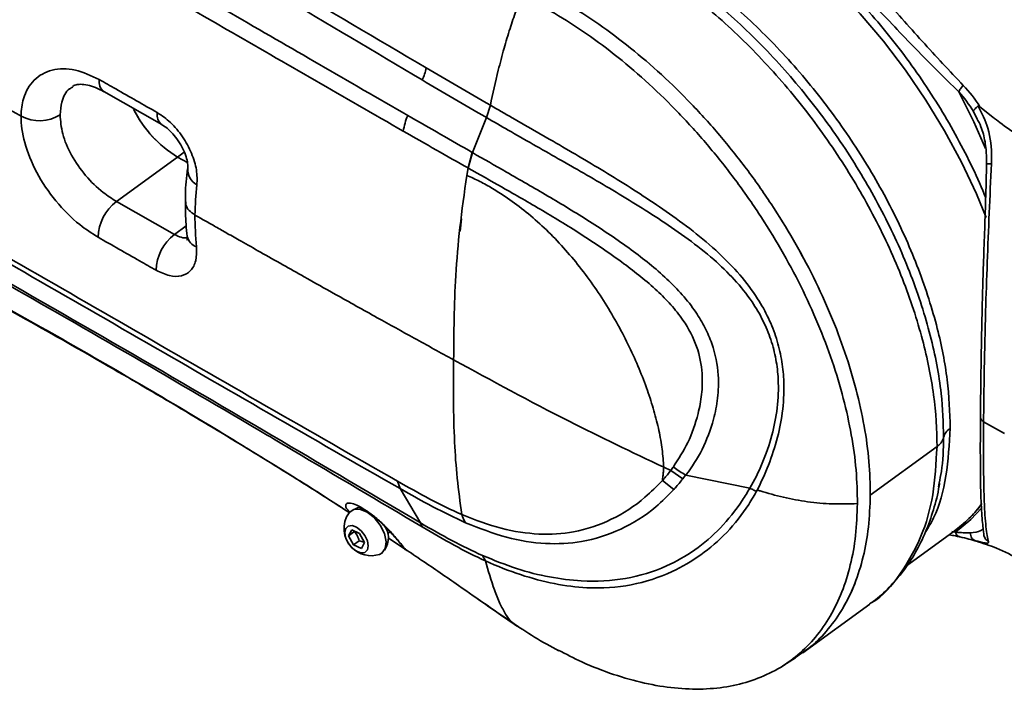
# Model space of a CAD drawing. Header units: millimetres. Extents: x -7686 to -856, y -458 to 6140.
# Tile 73 of 102: x -3483.41 to -3475.19, y 2006.69 to 2012.27. Entities that reach past the tile are written whole.
import ezdxf

# ---------------------------------------------------------------- set-up
doc = ezdxf.new("R2010")
doc.units = ezdxf.units.MM
doc.header["$LTSCALE"] = 5

msp = doc.modelspace()

# ---------------------------------------------------------------- linework, layer by layer
at = {"linetype": 'Continuous', "lineweight": 35}
for p, q in [((-3482.706, 2011.6729), (-3482.2223, 2011.3974)), ((-3475.4478, 2011.4206), (-3475.5737, 2011.6717)), ((-3479.5145, 2011.4567), (-3479.4816, 2011.56)), ((-3479.5137, 2011.4562), (-3479.4806, 2011.5594)), ((-3475.4199, 2011.4428), (-3475.4508, 2011.5084)), ((-3475.3982, 2011.5469), (-3475.2884, 2011.4586)), ((-3479.6311, 2011.1642), (-3479.5137, 2011.4562)), ((-3479.5145, 2011.4567), (-3479.5137, 2011.4562)), ((-3475.3493, 2011.1977), (-3475.4478, 2011.4206)), ((-3482.0905, 2011.1275), (-3482.0352, 2011.1677)), ((-3479.6678, 2011.0358), (-3479.632, 2011.1647)), ((-3479.6667, 2011.0352), (-3479.6311, 2011.1642)), ((-3479.6311, 2011.1642), (-3479.632, 2011.1647)), ((-3482.0905, 2011.1275), (-3482.6005, 2010.7561)), ((-3482.0905, 2011.1275), (-3482.0089, 2011.081)), ((-3482.0089, 2011.081), (-3482.0905, 2011.1275)), ((-3479.6774, 2010.9743), (-3479.6678, 2011.0358)), ((-3482.1169, 2010.4808), (-3482.6005, 2010.7561)), ((-3479.7216, 2010.6118), (-3479.7343, 2010.5082)), ((-3482.0189, 2010.5522), (-3482.1169, 2010.4808)), ((-3475.1934, 2008.8205), (-3475.3665, 2008.9192)), ((-3476.3114, 2008.3062), (-3475.7551, 2008.7112)), ((-3478.0353, 2008.5392), (-3477.9763, 2008.5129)), ((-3477.9763, 2008.5129), (-3477.8759, 2008.4428)), ((-3477.8521, 2008.4737), (-3477.852, 2008.4738)), ((-3477.3168, 2008.3649), (-3477.8512, 2008.4735)), ((-3480.2557, 2008.4228), (-3480.2351, 2008.3615)), ((-3480.0653, 2008.0764), (-3480.2351, 2008.3615)), ((-3478.0466, 2008.4275), (-3477.9509, 2008.3536)), ((-3477.3164, 2008.3648), (-3477.3168, 2008.3649)), ((-3475.7432, 2008.3762), (-3475.7374, 2008.4062)), ((-3475.7631, 2008.2751), (-3475.7538, 2008.2818)), ((-3475.4726, 2008.1037), (-3475.3845, 2008.1989)), ((-3480.0653, 2008.0764), (-3480.0494, 2008.041)), ((-3475.6012, 2007.9976), (-3475.4726, 2008.1037)), ((-3480.6641, 2007.9676), (-3480.6382, 2008.0158)), ((-3480.6159, 2008.0027), (-3480.6641, 2007.9676)), ((-3480.6239, 2007.8907), (-3480.6641, 2007.9676)), ((-3480.6382, 2008.0158), (-3480.5721, 2007.9871)), ((-3480.5721, 2007.9871), (-3480.5319, 2007.9102)), ((-3480.3386, 2007.9853), (-3480.3174, 2008.0007)), ((-3480.2811, 2007.9155), (-3480.3337, 2007.9501)), ((-3476.0088, 2007.7162), (-3475.6237, 2007.9966)), ((-3475.6313, 2008.002), (-3475.6012, 2007.9976)), ((-3475.6237, 2007.9966), (-3475.5973, 2008.0164)), ((-3475.3646, 2007.9748), (-3475.3646, 2007.9748)), ((-3480.5757, 2007.9258), (-3480.6239, 2007.8907)), ((-3480.5578, 2007.862), (-3480.6239, 2007.8907)), ((-3480.5319, 2007.9102), (-3480.5578, 2007.862)), ((-3480.2811, 2007.9155), (-3480.1844, 2007.8511)), ((-3479.5473, 2007.803), (-3479.5222, 2007.7581)), ((-3476.8731, 2006.9919), (-3476.3169, 2007.3969)), ((-3476.9085, 2006.9726), (-3476.925, 2006.9611)), ((-3477.0405, 2006.883), (-3476.9343, 2006.9503))]:
    msp.add_line(p, q, dxfattribs=at)
at = {"linetype": 'Continuous', "lineweight": 35, "flags": 128}
for points in [[(-3475.3461, 2010.6236), (-3475.4268, 2010.82), (-3475.551, 2011.0845), (-3475.6917, 2011.3462), (-3475.8478, 2011.6029), (-3476.018, 2011.8526), (-3476.201, 2012.0933), (-3476.3954, 2012.3231), (-3476.5995, 2012.5401), (-3476.8117, 2012.7425), (-3477.0303, 2012.9289), (-3477.2536, 2013.0976), (-3477.4798, 2013.2472), (-3477.7071, 2013.3768), (-3477.9336, 2013.485), (-3478.1575, 2013.5712), (-3478.377, 2013.6346), (-3478.5905, 2013.6748), (-3478.7961, 2013.6913), (-3478.9922, 2013.684), (-3479.1772, 2013.6531), (-3479.3498, 2013.5987), (-3479.5084, 2013.5214), (-3479.6019, 2013.4601)], [(-3479.4806, 2011.5594), (-3479.4808, 2011.5594), (-3479.4816, 2011.56), (-3479.4816, 2011.56)], [(-3479.6678, 2011.0358), (-3479.6678, 2011.0358), (-3479.6669, 2011.0353), (-3479.6667, 2011.0352)], [(-3482.0105, 2010.4656), (-3482.0107, 2010.4671), (-3482.0109, 2010.4692)], [(-3480.6602, 2008.1595), (-3480.6593, 2008.1607), (-3480.6215, 2008.1877), (-3480.5692, 2008.1892), (-3480.5095, 2008.1652), (-3480.4504, 2008.1188)], [(-3480.4504, 2008.1188), (-3480.4, 2008.0564), (-3480.3651, 2007.9863), (-3480.3503, 2007.9181), (-3480.3576, 2007.8609), (-3480.3862, 2007.8224), (-3480.4072, 2007.812)], [(-3480.5599, 2008.0099), (-3480.5282, 2007.9701), (-3480.5072, 2007.9256), (-3480.5, 2007.8831), (-3480.5077, 2007.8491), (-3480.5292, 2007.8288), (-3480.5611, 2007.8252), (-3480.5987, 2007.839), (-3480.6361, 2007.8679), (-3480.6678, 2007.9077), (-3480.6888, 2007.9522), (-3480.696, 2007.9947), (-3480.6883, 2008.0287), (-3480.6669, 2008.049), (-3480.6349, 2008.0526), (-3480.5974, 2008.0388), (-3480.5599, 2008.0099)]]:
    msp.add_lwpolyline(points, dxfattribs=at)
at = {"linetype": 'Continuous', "lineweight": 35}
for centre, radius, start, end in [((-3480.6193, 2012.0169), 0.6209, 336.57392, 346.35389), ((-3482.643, 2011.7538), 0.1027, 168.82928, 232.1443), ((-3483.2439, 2011.7511), 0.3212, 241.70353, 302.57135), ((-3481.5754, 2011.9719), 0.9892, 206.68457, 238.61819), ((-3481.5816, 2011.9659), 0.9808, 207.28351, 238.74565), ((-3482.1597, 2011.4782), 0.1023, 168.91768, 232.377), ((-3479.6128, 2011.2452), 0.6032, 157.73241, 170.684), ((-3481.855, 2011.0263), 0.1512, 176.5986, 240.55814), ((-3482.3613, 2010.4448), 0.3926, 127.53599, 178.06865), ((-3481.8768, 2010.1692), 0.3934, 127.6225, 177.99652), ((-3481.8932, 2010.4913), 0.1201, 192.32374, 250.5582), ((-3480.5671, 2008.1226), 0.0809, 88.47276, 124.83106), ((-3476.3084, 2008.9324), 1.1596, 307.81991, 323.18285), ((-3480.4758, 2008.0279), 0.2266, 144.492, 225.17337), ((-3480.5081, 2007.95), 0.1763, 324.44984, 39.34424), ((-3480.4758, 2008.0279), 0.2266, 225.17337, 287.62656)]:
    msp.add_arc(centre, radius, start, end, dxfattribs=at)
for points, knots in [([(-3480.0159, 2011.8704), (-3480.4267, 2012.1126), (-3481.6291, 2012.8213), (-3483.1074, 2013.6815), (-3484.4382, 2014.4344), (-3485.9791, 2015.2979), (-3488.0281, 2016.413), (-3489.8024, 2017.4001), (-3490.5572, 2017.82)], [0, 0, 0, 0, 0.119496, 0.349705, 0.42643, 0.49854, 0.786691, 1, 1, 1, 1]), ([(-3490.5869, 2017.7101), (-3490.5869, 2017.7101), (-3489.8375, 2017.2879), (-3488.0562, 2016.3104), (-3486.0113, 2015.1989), (-3484.1929, 2014.1834), (-3482.8524, 2013.4207), (-3481.3775, 2012.559), (-3480.4461, 2012.0056), (-3480.0496, 2011.77)], [0, 0, 0, 0, 0, 0.213425, 0.501583, 0.573682, 0.729196, 0.884711, 1, 1, 1, 1]), ([(-3480.1711, 2011.4738), (-3480.6608, 2011.7572), (-3482.1492, 2012.6184), (-3483.8902, 2013.6228), (-3486.1651, 2014.9061), (-3488.1565, 2016.0034), (-3489.8769, 2016.9717), (-3490.5848, 2017.3701)], [0, 0, 0, 0, 0.142561, 0.433226, 0.505879, 0.796691, 1, 1, 1, 1]), ([(-3490.6182, 2017.2426), (-3489.9112, 2016.8441), (-3488.1932, 2015.8757), (-3486.2045, 2014.7777), (-3483.9316, 2013.4937), (-3482.1915, 2012.4861), (-3480.6993, 2011.6259), (-3480.2081, 2011.3428)], [0, 0, 0, 0, 0.203332, 0.494102, 0.566739, 0.85739, 1, 1, 1, 1]), ([(-3490.7099, 2015.6534), (-3490.5169, 2015.5404), (-3490.1302, 2015.3138), (-3489.5454, 2014.9764), (-3488.9564, 2014.6385), (-3488.3578, 2014.2963), (-3487.7678, 2013.9596), (-3487.1946, 2013.633), (-3486.6065, 2013.2982), (-3485.9844, 2012.9439), (-3485.3224, 2012.5667), (-3484.659, 2012.1885), (-3484.0171, 2011.8225), (-3483.5962, 2011.5823), (-3483.3962, 2011.4682)], [0, 0, 0, 0, 0.079997, 0.160296, 0.240758, 0.321858, 0.405718, 0.482479, 0.55656, 0.646387, 0.737133, 0.827564, 0.918075, 1, 1, 1, 1]), ([(-3480.2557, 2008.4228), (-3480.6211, 2008.6316), (-3481.7155, 2009.257), (-3483.5265, 2010.3055), (-3485.7182, 2011.5485), (-3487.6441, 2012.628), (-3489.2977, 2013.5481), (-3490.2056, 2014.067), (-3490.6596, 2014.3264)], [0, 0, 0, 0, 0.105601, 0.316324, 0.526924, 0.737525, 0.868764, 1, 1, 1, 1]), ([(-3490.642, 2014.2634), (-3490.1875, 2014.0045), (-3489.2786, 2013.4868), (-3487.623, 2012.5676), (-3485.6946, 2011.4896), (-3483.5019, 2010.2459), (-3481.6901, 2009.1972), (-3480.6009, 2008.5692), (-3480.2351, 2008.3615), (-3480.2351, 2008.3615)], [0, 0, 0, 0, 0.131237, 0.262477, 0.473095, 0.683711, 0.894416, 1, 1, 1, 1, 1]), ([(-3480.0653, 2008.0764), (-3480.0653, 2008.0764), (-3480.4247, 2008.287), (-3481.6607, 2009.0178), (-3483.7944, 2010.2577), (-3486.5017, 2011.7655), (-3488.7915, 2013.0123), (-3490.1546, 2013.7708), (-3490.6137, 2014.0311), (-3490.6137, 2014.0311)], [0, 0, 0, 0, 0, 0.104164, 0.35942, 0.614618, 0.869398, 1, 1, 1, 1, 1]), ([(-3490.5996, 2013.9874), (-3490.1387, 2013.7302), (-3488.7785, 2012.9712), (-3486.4858, 2011.733), (-3483.9281, 2010.3114), (-3482.1521, 2009.2846), (-3480.9122, 2008.553), (-3480.4083, 2008.254), (-3480.0494, 2008.041)], [0, 0, 0, 0, 0.130558, 0.385312, 0.640529, 0.853727, 0.89583, 1, 1, 1, 1]), ([(-3475.349, 2010.7881), (-3475.3569, 2010.8082), (-3475.3975, 2010.9123), (-3475.4869, 2011.1), (-3475.6169, 2011.3489), (-3475.7623, 2011.5933), (-3475.9205, 2011.8315), (-3476.0906, 2012.062), (-3476.2716, 2012.2829), (-3476.4621, 2012.4929), (-3476.6607, 2012.6905), (-3476.8662, 2012.8741), (-3477.0772, 2013.0425), (-3477.2922, 2013.1945), (-3477.5098, 2013.3289), (-3477.7287, 2013.4447), (-3477.9472, 2013.5409), (-3478.164, 2013.6167), (-3478.3775, 2013.6712), (-3478.5861, 2013.7039), (-3478.7881, 2013.7144), (-3478.9816, 2013.7023), (-3479.1652, 2013.668), (-3479.3364, 2013.6113), (-3479.4865, 2013.5403), (-3479.5723, 2013.4788), (-3479.6108, 2013.4513)], [0, 0, 0, 0, 0.0104006, 0.0539077, 0.097387, 0.1408458, 0.1842921, 0.2277341, 0.2711799, 0.3146358, 0.3581104, 0.4016125, 0.4451503, 0.4887317, 0.5323626, 0.5760463, 0.6197801, 0.6635524, 0.7073289, 0.7510494, 0.7946325, 0.8379752, 0.8809736, 0.9235577, 0.9657306, 1, 1, 1, 1]), ([(-3478.9597, 2013.2422), (-3478.867, 2013.2137), (-3478.6815, 2013.1568), (-3478.4811, 2013.0619), (-3478.2301, 2012.9408), (-3477.9357, 2012.7706), (-3477.5129, 2012.4545), (-3477.1096, 2012.0762), (-3476.7361, 2011.6488), (-3476.4044, 2011.1828), (-3476.1224, 2010.6927), (-3475.8996, 2010.1913), (-3475.7475, 2009.7121), (-3475.6587, 2009.2644), (-3475.6494, 2008.9991), (-3475.6447, 2008.8664)], [0, 0, 0, 0, 0.062964, 0.125905, 0.130841, 0.219697, 0.308553, 0.397409, 0.486265, 0.575121, 0.663977, 0.752833, 0.841689, 0.920844, 1, 1, 1, 1]), ([(-3477.1122, 2013.2374), (-3477.1122, 2013.2374), (-3477.0354, 2013.1861), (-3476.8825, 2013.0763), (-3476.5792, 2012.8293), (-3476.2392, 2012.5035), (-3475.8807, 2012.0909), (-3475.6506, 2011.8468), (-3475.5356, 2011.7247)], [0, 0, 0, 0, 0.000002, 0.135029, 0.270093, 0.547217, 0.773651, 1, 1, 1, 1]), ([(-3475.7551, 2008.7112), (-3475.7551, 2008.7112), (-3475.7541, 2008.8498), (-3475.7739, 2009.1398), (-3475.8683, 2009.6111), (-3476.0329, 2010.1099), (-3476.2659, 2010.6222), (-3476.5591, 2011.1219), (-3476.9023, 2011.5958), (-3477.2878, 2012.0294), (-3477.7031, 2012.4117), (-3478.1376, 2012.7303), (-3478.528, 2012.9478), (-3478.8684, 2013.0934), (-3479.0822, 2013.1623), (-3479.1891, 2013.1967)], [0, 0, 0, 0, 0.0000007, 0.0832481, 0.1664957, 0.2557707, 0.3450453, 0.434239, 0.5234328, 0.6127984, 0.7021644, 0.7915345, 0.8809072, 0.9404891, 1, 1, 1, 1]), ([(-3475.6999, 2008.7888), (-3475.7036, 2008.9093), (-3475.7119, 2009.18), (-3475.8013, 2009.6363), (-3475.9611, 2010.1392), (-3476.1889, 2010.646), (-3476.4742, 2011.1418), (-3476.8115, 2011.6118), (-3477.1894, 2012.0441), (-3477.5981, 2012.4242), (-3478.001, 2012.7253), (-3478.3804, 2012.9479), (-3478.6854, 2013.094), (-3478.8797, 2013.1555), (-3478.9536, 2013.1789)], [0, 0, 0, 0, 0.073246, 0.164562, 0.255878, 0.347184, 0.438491, 0.529821, 0.621152, 0.712459, 0.803766, 0.878635, 0.953879, 1, 1, 1, 1]), ([(-3475.5737, 2011.6717), (-3475.6937, 2011.7897), (-3475.934, 2012.0259), (-3476.3016, 2012.4223), (-3476.6398, 2012.7398), (-3476.9379, 2012.984), (-3477.0918, 2013.0914), (-3477.1688, 2013.1451)], [0, 0, 0, 0, 0.2289358, 0.4584693, 0.7261303, 0.8630859, 1, 1, 1, 1]), ([(-3476.3114, 2008.3062), (-3476.3134, 2008.3991), (-3476.3173, 2008.5849), (-3476.3586, 2008.8807), (-3476.4252, 2009.1851), (-3476.519, 2009.4962), (-3476.6383, 2009.8104), (-3476.7819, 2010.1243), (-3476.9484, 2010.4346), (-3477.1358, 2010.738), (-3477.3423, 2011.0311), (-3477.5655, 2011.3108), (-3477.8032, 2011.5742), (-3478.0527, 2011.8184), (-3478.3114, 2012.0409), (-3478.5765, 2012.2386), (-3478.8452, 2012.4122), (-3479.0244, 2012.5038), (-3479.1141, 2012.5496)], [0, 0, 0, 0, 0.0625, 0.125, 0.1875, 0.25, 0.3125, 0.375, 0.4375, 0.5, 0.5625, 0.625, 0.6875, 0.75, 0.8125, 0.875, 0.9375, 1, 1, 1, 1]), ([(-3479.4816, 2011.56), (-3479.4604, 2011.6566), (-3479.4262, 2011.8127), (-3479.3699, 2012.0273), (-3479.3207, 2012.1926), (-3479.2716, 2012.3388), (-3479.2327, 2012.4285), (-3479.215, 2012.4694)], [0, 0, 0, 0, 0.328341, 0.530566, 0.711647, 0.868666, 1, 1, 1, 1]), ([(-3482.7438, 2011.7737), (-3482.8113, 2011.8051), (-3482.9509, 2011.8702), (-3483.145, 2011.865), (-3483.2979, 2011.781), (-3483.3797, 2011.6381), (-3483.3957, 2011.5207), (-3483.3962, 2011.4682), (-3483.3962, 2011.4682)], [0, 0, 0, 0, 0.200288, 0.414306, 0.630096, 0.845767, 0.999997, 1, 1, 1, 1]), ([(-3479.4816, 2011.56), (-3479.4816, 2011.56), (-3479.5714, 2011.6117), (-3479.7499, 2011.715), (-3479.9272, 2011.8186), (-3480.0159, 2011.8704)], [0, 0, 0, 0, 0.0000064, 0.5001507, 1, 1, 1, 1]), ([(-3482.9683, 2011.7157), (-3482.96, 2011.7208), (-3482.9458, 2011.7297), (-3482.9016, 2011.7357), (-3482.8451, 2011.7299), (-3482.778, 2011.7101), (-3482.7299, 2011.6847), (-3482.7061, 2011.6721)], [0, 0, 0, 0, 0.264298, 0.455709, 0.65583, 0.830446, 1, 1, 1, 1]), ([(-3482.2601, 2011.4978), (-3482.3756, 2011.5636), (-3482.5369, 2011.6555), (-3482.698, 2011.7475), (-3482.7438, 2011.7737)], [0, 0, 0, 0, 0.715855, 1, 1, 1, 1]), ([(-3480.0496, 2011.77), (-3479.9609, 2011.7175), (-3479.7835, 2011.6125), (-3479.6042, 2011.5087), (-3479.5145, 2011.4567)], [0, 0, 0, 0, 0.499778, 1, 1, 1, 1]), ([(-3475.5356, 2011.7247), (-3475.4851, 2011.6685), (-3475.4346, 2011.6123), (-3475.3982, 2011.5469), (-3475.3982, 2011.5469)], [0, 0, 0, 0, 0.9999804, 1, 1, 1, 1]), ([(-3483.071, 2011.4804), (-3483.0676, 2011.5163), (-3483.0596, 2011.6021), (-3483.0212, 2011.6839), (-3482.9743, 2011.7061), (-3482.9653, 2011.7104)], [0, 0, 0, 0, 0.368122, 0.879468, 1, 1, 1, 1]), ([(-3475.4508, 2011.5084), (-3475.4888, 2011.5655), (-3475.5269, 2011.6227), (-3475.5737, 2011.6717), (-3475.5737, 2011.6717)], [0, 0, 0, 0, 0.999978, 1, 1, 1, 1]), ([(-3477.2554, 2008.3493), (-3477.2554, 2008.3493), (-3477.222, 2008.4148), (-3477.1583, 2008.5536), (-3477.0832, 2008.7793), (-3477.0367, 2009.0198), (-3477.0275, 2009.2413), (-3477.0493, 2009.4411), (-3477.0905, 2009.6135), (-3477.1575, 2009.7836), (-3477.2576, 2009.9644), (-3477.3975, 2010.1481), (-3477.5811, 2010.3364), (-3477.7895, 2010.5119), (-3478.0841, 2010.7254), (-3478.4513, 2010.9618), (-3478.8806, 2011.2145), (-3479.2219, 2011.4095), (-3479.4202, 2011.5244), (-3479.4806, 2011.5594)], [0, 0, 0, 0, 0.000001, 0.064077, 0.128097, 0.186564, 0.244942, 0.283506, 0.322041, 0.360672, 0.399303, 0.45001, 0.500804, 0.558587, 0.616449, 0.727648, 0.839359, 0.951061, 1, 1, 1, 1]), ([(-3482.6005, 2010.7561), (-3482.638, 2010.7799), (-3482.7275, 2010.8368), (-3482.8628, 2010.9693), (-3482.9818, 2011.1399), (-3483.0582, 2011.3205), (-3483.0668, 2011.4282), (-3483.071, 2011.4804)], [0, 0, 0, 0, 0.1545859, 0.369316, 0.5838342, 0.7984131, 1, 1, 1, 1]), ([(-3481.9293, 2010.8946), (-3481.9282, 2010.9352), (-3481.926, 2011.0166), (-3481.9706, 2011.1597), (-3482.0455, 2011.2979), (-3482.1457, 2011.4202), (-3482.2224, 2011.4722), (-3482.2601, 2011.4978)], [0, 0, 0, 0, 0.201885, 0.40428, 0.606065, 0.806486, 1, 1, 1, 1]), ([(-3479.632, 2011.1647), (-3479.7199, 2011.2154), (-3479.8999, 2011.3192), (-3480.0793, 2011.4215), (-3480.1711, 2011.4738)], [0, 0, 0, 0, 0.488295, 1, 1, 1, 1]), ([(-3475.4116, 2011.5526), (-3475.4181, 2011.5476), (-3475.4311, 2011.5375), (-3475.4445, 2011.5231), (-3475.4498, 2011.5141), (-3475.4508, 2011.5097), (-3475.4508, 2011.5087), (-3475.4508, 2011.5084)], [0, 0, 0, 0, 0.295575, 0.591147, 0.886768, 0.971385, 1, 1, 1, 1]), ([(-3475.3982, 2011.5469), (-3475.3994, 2011.5479), (-3475.4016, 2011.5497), (-3475.4049, 2011.5518), (-3475.4075, 2011.5529), (-3475.4096, 2011.5532), (-3475.4108, 2011.5531), (-3475.4113, 2011.5527), (-3475.4116, 2011.5526)], [0, 0, 0, 0, 0.31893, 0.54093, 0.776298, 0.870586, 0.950069, 1, 1, 1, 1]), ([(-3475.4116, 2011.5526), (-3475.3812, 2011.4925), (-3475.3138, 2011.3594), (-3475.2978, 2011.1875), (-3475.3008, 2011.0871), (-3475.3013, 2011.0705)], [0, 0, 0, 0, 0.40717, 0.901988, 1, 1, 1, 1]), ([(-3483.3962, 2011.4682), (-3483.3962, 2011.4682), (-3483.3966, 2011.3999), (-3483.3753, 2011.2447), (-3483.2754, 2010.9959), (-3483.1131, 2010.756), (-3482.9285, 2010.5698), (-3482.8052, 2010.4909), (-3482.7537, 2010.458)], [0, 0, 0, 0, 0.000003, 0.20119, 0.416986, 0.632358, 0.846464, 1, 1, 1, 1]), ([(-3482.2224, 2011.397), (-3482.2081, 2011.388), (-3482.1792, 2011.3698), (-3482.1298, 2011.3224), (-3482.0831, 2011.263), (-3482.0441, 2011.1952), (-3482.0176, 2011.1277), (-3482.0057, 2011.0744), (-3482.0051, 2011.0413), (-3482.006, 2011.0367), (-3482.0063, 2011.0354)], [0, 0, 0, 0, 0.128191, 0.25962, 0.401616, 0.547355, 0.692103, 0.832998, 0.953388, 1, 1, 1, 1]), ([(-3479.5137, 2011.4562), (-3479.5137, 2011.4562), (-3479.4533, 2011.4213), (-3479.2558, 2011.3067), (-3478.9164, 2011.1151), (-3478.4891, 2010.8711), (-3478.124, 2010.6462), (-3477.8309, 2010.4456), (-3477.6251, 2010.2831), (-3477.443, 2010.1083), (-3477.3041, 2009.9365), (-3477.2043, 2009.7658), (-3477.1371, 2009.6039), (-3477.0956, 2009.4387), (-3477.0736, 2009.2455), (-3477.0829, 2009.0307), (-3477.1305, 2008.7933), (-3477.2092, 2008.5681), (-3477.279, 2008.4296), (-3477.3164, 2008.3648), (-3477.3164, 2008.3648)], [0, 0, 0, 0, 0.000001, 0.049715, 0.162406, 0.275094, 0.387319, 0.444385, 0.501368, 0.550757, 0.600044, 0.637528, 0.675011, 0.712781, 0.750582, 0.808511, 0.866538, 0.933241, 0.999999, 1, 1, 1, 1]), ([(-3475.422, 2011.4481), (-3475.4101, 2011.4258), (-3475.378, 2011.3657), (-3475.3521, 2011.2562), (-3475.341, 2011.1501), (-3475.3427, 2011.0871), (-3475.3433, 2011.0677)], [0, 0, 0, 0, 0.196345, 0.529065, 0.854729, 1, 1, 1, 1]), ([(-3474.5721, 2011.0031), (-3474.6825, 2011.0661), (-3474.9028, 2011.1918), (-3475.1425, 2011.3477), (-3475.2694, 2011.4442), (-3475.2884, 2011.4586)], [0, 0, 0, 0, 0.460521, 0.919474, 1, 1, 1, 1]), ([(-3480.2081, 2011.3428), (-3480.1161, 2011.2904), (-3479.9365, 2011.1881), (-3479.7561, 2011.0859), (-3479.6678, 2011.0358), (-3479.6678, 2011.0358)], [0, 0, 0, 0, 0.51216, 0.999994, 1, 1, 1, 1]), ([(-3477.8512, 2008.4735), (-3477.8512, 2008.4735), (-3477.85, 2008.4751), (-3477.7989, 2008.5398), (-3477.7089, 2008.6815), (-3477.624, 2008.901), (-3477.5807, 2009.114), (-3477.5729, 2009.3246), (-3477.6121, 2009.5285), (-3477.6884, 2009.7052), (-3477.7703, 2009.8435), (-3477.878, 2009.9802), (-3478.0558, 2010.1616), (-3478.3191, 2010.3686), (-3478.6543, 2010.5939), (-3479.0028, 2010.804), (-3479.3284, 2010.9906), (-3479.5369, 2011.1103), (-3479.6311, 2011.1642), (-3479.6311, 2011.1642)], [0, 0, 0, 0, 0.0000011, 0.0021767, 0.0885688, 0.1748314, 0.2279692, 0.2809809, 0.3495327, 0.3845413, 0.4195637, 0.462513, 0.5055491, 0.5975674, 0.7023544, 0.8075186, 0.9126887, 0.9999989, 1, 1, 1, 1]), ([(-3475.3418, 2011.0676), (-3475.3431, 2011.0053), (-3475.3465, 2010.8477), (-3475.3549, 2010.6), (-3475.3643, 2010.3305), (-3475.3731, 2010.068), (-3475.3797, 2009.8139), (-3475.3846, 2009.5689), (-3475.3884, 2009.3418), (-3475.391, 2009.137), (-3475.3921, 2009.0139), (-3475.3926, 2008.956)], [0, 0, 0, 0, 0.08303, 0.210143, 0.329508, 0.44323, 0.564822, 0.679758, 0.791585, 0.902048, 1, 1, 1, 1]), ([(-3475.3013, 2011.0705), (-3475.3073, 2010.9337), (-3475.3195, 2010.6587), (-3475.3367, 2010.2451), (-3475.3511, 2009.8056), (-3475.3597, 2009.4328), (-3475.3645, 2009.1303), (-3475.3658, 2008.9895), (-3475.3665, 2008.9192)], [0, 0, 0, 0, 0.1785652, 0.35907, 0.541539, 0.7661656, 0.8830865, 1, 1, 1, 1]), ([(-3475.3419, 2011.0676), (-3475.3421, 2011.0678), (-3475.3426, 2011.0684), (-3475.3383, 2011.0692), (-3475.3297, 2011.0699), (-3475.3173, 2011.0704), (-3475.3066, 2011.0705), (-3475.3013, 2011.0705)], [0, 0, 0, 0, 0.130701, 0.348026, 0.565351, 0.782675, 1, 1, 1, 1]), ([(-3482.0064, 2011.0325), (-3482.0079, 2011.0223), (-3482.0201, 2010.9412), (-3482.0278, 2010.8488), (-3482.0255, 2010.7637), (-3482.0252, 2010.754)], [0, 0, 0, 0, 0.112855, 0.899011, 1, 1, 1, 1]), ([(-3479.6667, 2011.0352), (-3479.5723, 2010.9819), (-3479.3662, 2010.8656), (-3479.0458, 2010.6822), (-3478.7063, 2010.4749), (-3478.3847, 2010.2559), (-3478.1369, 2010.0607), (-3477.974, 2009.8967), (-3477.8524, 2009.7455), (-3477.7485, 2009.547), (-3477.7086, 2009.3312), (-3477.7149, 2009.1446), (-3477.7532, 2008.9475), (-3477.8275, 2008.7384), (-3477.912, 2008.6085), (-3477.9543, 2008.5436)], [0, 0, 0, 0, 0.092695, 0.202342, 0.311988, 0.421266, 0.513048, 0.553644, 0.594141, 0.657038, 0.719938, 0.771432, 0.823059, 0.911455, 1, 1, 1, 1]), ([(-3479.7878, 2009.4352), (-3479.787, 2009.5485), (-3479.7853, 2009.7802), (-3479.772, 2010.146), (-3479.7389, 2010.5444), (-3479.6983, 2010.8284), (-3479.6774, 2010.9743)], [0, 0, 0, 0, 0.229614, 0.469517, 0.727469, 1, 1, 1, 1]), ([(-3479.6774, 2010.9743), (-3479.6416, 2010.958), (-3479.57, 2010.9254), (-3479.463, 2010.866), (-3479.2867, 2010.7548), (-3479.046, 2010.5625), (-3478.7629, 2010.2582), (-3478.5167, 2009.9123), (-3478.3158, 2009.5459), (-3478.1892, 2009.2424), (-3478.1148, 2009.0104), (-3478.0738, 2008.8461), (-3478.0454, 2008.6882), (-3478.0387, 2008.5887), (-3478.0354, 2008.5392)], [0, 0, 0, 0, 0.042628, 0.08522, 0.127885, 0.25564, 0.383939, 0.513044, 0.640604, 0.765996, 0.825715, 0.88505, 0.942906, 1, 1, 1, 1]), ([(-3481.9458, 2010.6432), (-3481.9458, 2010.6432), (-3481.945, 2010.7295), (-3481.9372, 2010.8121), (-3481.9293, 2010.8946)], [0, 0, 0, 0, 0.000014, 1, 1, 1, 1]), ([(-3482.0248, 2010.7535), (-3482.0251, 2010.6912), (-3482.0254, 2010.5969), (-3482.0137, 2010.499), (-3482.0098, 2010.4658)], [0, 0, 0, 0, 0.659858, 1, 1, 1, 1]), ([(-3481.9458, 2010.6432), (-3481.9634, 2010.6555), (-3481.9985, 2010.68), (-3482.0233, 2010.7206), (-3482.0218, 2010.7457), (-3482.0213, 2010.7541)], [0, 0, 0, 0, 0.399288, 0.798575, 1, 1, 1, 1]), ([(-3481.9332, 2010.378), (-3481.9397, 2010.4675), (-3481.9463, 2010.5571), (-3481.9458, 2010.6432), (-3481.9458, 2010.6432)], [0, 0, 0, 0, 0.999986, 1, 1, 1, 1]), ([(-3481.9458, 2010.6432), (-3481.9179, 2010.6273), (-3481.8603, 2010.5947), (-3481.7704, 2010.5437), (-3481.6703, 2010.487), (-3481.546, 2010.4167), (-3481.3916, 2010.3293), (-3481.2165, 2010.2305), (-3481.0077, 2010.1128), (-3480.7454, 2009.9656), (-3480.4392, 2009.7943), (-3480.1104, 2009.6123), (-3479.8974, 2009.4954), (-3479.7878, 2009.4352)], [0, 0, 0, 0, 0.039122, 0.080491, 0.125613, 0.179068, 0.254036, 0.341216, 0.423401, 0.545153, 0.706348, 0.848945, 1, 1, 1, 1]), ([(-3484.7917, 2010.5615), (-3484.7879, 2010.5595), (-3484.5505, 2010.4353), (-3484.0746, 2010.1771), (-3483.3646, 2009.7854), (-3482.657, 2009.3819), (-3481.9706, 2008.9785), (-3481.366, 2008.6102), (-3480.9331, 2008.3399), (-3480.7177, 2008.2), (-3480.6583, 2008.1614)], [0, 0, 0, 0, 0.002785, 0.172152, 0.345057, 0.517659, 0.685374, 0.843129, 0.956753, 1, 1, 1, 1]), ([(-3480.6724, 2008.1705), (-3480.7418, 2008.2151), (-3480.9906, 2008.3752), (-3481.4398, 2008.6543), (-3482.0361, 2009.0146), (-3482.6811, 2009.3922), (-3483.3617, 2009.7788), (-3484.0595, 2010.1646), (-3484.5287, 2010.4149), (-3484.7624, 2010.5396)], [0, 0, 0, 0, 0.0510068, 0.1829795, 0.3297638, 0.4885016, 0.6559336, 0.8286323, 1, 1, 1, 1]), ([(-3482.7537, 2010.458), (-3482.6383, 2010.3924), (-3482.4771, 2010.3007), (-3482.3158, 2010.209), (-3482.2699, 2010.183)], [0, 0, 0, 0, 0.715855, 1, 1, 1, 1]), ([(-3482.0107, 2010.4564), (-3482.0114, 2010.456), (-3482.0242, 2010.4489), (-3482.0609, 2010.4547), (-3482.0984, 2010.4722), (-3482.1169, 2010.4808)], [0, 0, 0, 0, 0.032282, 0.523328, 1, 1, 1, 1]), ([(-3482.0117, 2010.4693), (-3482.0108, 2010.4615), (-3482.0085, 2010.4422), (-3482.0122, 2010.4331), (-3482.0111, 2010.4355), (-3482.0111, 2010.4356)], [0, 0, 0, 0, 0.400774, 0.983289, 1, 1, 1, 1]), ([(-3482.2699, 2010.183), (-3482.2322, 2010.1651), (-3482.1554, 2010.1288), (-3482.0543, 2010.1291), (-3481.978, 2010.1728), (-3481.9317, 2010.257), (-3481.9327, 2010.3377), (-3481.9332, 2010.378)], [0, 0, 0, 0, 0.193514, 0.393935, 0.59572, 0.798115, 1, 1, 1, 1]), ([(-3479.7191, 2008.1449), (-3479.7331, 2008.2454), (-3479.7605, 2008.4411), (-3479.783, 2008.7595), (-3479.7904, 2009.0902), (-3479.7887, 2009.3219), (-3479.7878, 2009.4352)], [0, 0, 0, 0, 0.248334, 0.483493, 0.747406, 1, 1, 1, 1]), ([(-3479.7878, 2009.4352), (-3479.4697, 2009.2618), (-3478.9001, 2008.9512), (-3478.3002, 2008.6654), (-3478.0354, 2008.5392)], [0, 0, 0, 0, 0.558506, 1, 1, 1, 1]), ([(-3475.3926, 2008.9563), (-3475.3929, 2008.91), (-3475.3936, 2008.8047), (-3475.3938, 2008.6529), (-3475.3931, 2008.503), (-3475.3913, 2008.3688), (-3475.3881, 2008.2514), (-3475.3823, 2008.1528), (-3475.3754, 2008.0736), (-3475.3683, 2008.0132), (-3475.3654, 2007.9904), (-3475.364, 2007.9793)], [0, 0, 0, 0, 0.082221, 0.186547, 0.296494, 0.407975, 0.522132, 0.639644, 0.758064, 0.882254, 1, 1, 1, 1]), ([(-3475.3919, 2008.9559), (-3475.3921, 2008.955), (-3475.3938, 2008.9478), (-3475.3862, 2008.9337), (-3475.3731, 2008.924), (-3475.3665, 2008.9192)], [0, 0, 0, 0, 0.066558, 0.533279, 1, 1, 1, 1]), ([(-3475.6447, 2008.8664), (-3475.6529, 2008.731), (-3475.6693, 2008.4603), (-3475.7463, 2008.1698), (-3475.8283, 2008.0354), (-3475.8526, 2007.9957)], [0, 0, 0, 0, 0.413356, 0.826712, 1, 1, 1, 1]), ([(-3475.3665, 2008.9192), (-3475.3665, 2008.9192), (-3475.3675, 2008.7875), (-3475.3677, 2008.6037), (-3475.3651, 2008.3993), (-3475.3613, 2008.2586), (-3475.3553, 2008.1379), (-3475.3468, 2008.0389), (-3475.3359, 2007.9647), (-3475.3285, 2007.9345), (-3475.3249, 2007.9195)], [0, 0, 0, 0, 0.000002, 0.2244114, 0.3413873, 0.4583814, 0.5914874, 0.7246316, 0.8622927, 1, 1, 1, 1]), ([(-3475.6999, 2008.7888), (-3475.7023, 2008.7808), (-3475.7076, 2008.7626), (-3475.7255, 2008.7357), (-3475.7452, 2008.7194), (-3475.7551, 2008.7112)], [0, 0, 0, 0, 0.282138, 0.641069, 1, 1, 1, 1]), ([(-3475.7374, 2008.4062), (-3475.7306, 2008.438), (-3475.7053, 2008.5568), (-3475.7022, 2008.6907), (-3475.6999, 2008.7888)], [0, 0, 0, 0, 0.268287, 1, 1, 1, 1]), ([(-3476.3185, 2007.3993), (-3476.3123, 2007.4027), (-3476.2081, 2007.4586), (-3476.0557, 2007.6434), (-3475.882, 2007.9435), (-3475.7774, 2008.3043), (-3475.7626, 2008.5744), (-3475.7551, 2008.7112)], [0, 0, 0, 0, 0.015842, 0.266834, 0.525113, 0.759606, 1, 1, 1, 1]), ([(-3478.0465, 2008.4278), (-3478.0449, 2008.4399), (-3478.0416, 2008.4643), (-3478.0378, 2008.5015), (-3478.0362, 2008.5267), (-3478.0354, 2008.5392)], [0, 0, 0, 0, 0.333875, 0.669576, 1, 1, 1, 1]), ([(-3477.9543, 2008.5436), (-3477.9616, 2008.5333), (-3477.9688, 2008.5229), (-3477.9763, 2008.5129), (-3477.9763, 2008.5129)], [0, 0, 0, 0, 0.999946, 1, 1, 1, 1]), ([(-3477.9543, 2008.5436), (-3477.952, 2008.5416), (-3477.9211, 2008.5145), (-3477.8852, 2008.4934), (-3477.852, 2008.4738)], [0, 0, 0, 0, 0.074112, 1, 1, 1, 1]), ([(-3477.9763, 2008.5129), (-3477.9763, 2008.5129), (-3477.9948, 2008.4881), (-3478.0181, 2008.4594), (-3478.0425, 2008.4321), (-3478.0466, 2008.4276), (-3478.0466, 2008.4276)], [0, 0, 0, 0, 0.000026, 0.832688, 0.999974, 1, 1, 1, 1]), ([(-3477.9509, 2008.3536), (-3477.9466, 2008.3584), (-3477.9209, 2008.387), (-3477.8964, 2008.4174), (-3477.8759, 2008.4428)], [0, 0, 0, 0, 0.166315, 1, 1, 1, 1]), ([(-3477.8759, 2008.4428), (-3477.8759, 2008.4428), (-3477.8679, 2008.453), (-3477.8599, 2008.4633), (-3477.8521, 2008.4737), (-3477.8521, 2008.4737)], [0, 0, 0, 0, 0.000105, 0.999923, 1, 1, 1, 1]), ([(-3477.852, 2008.4738), (-3477.8518, 2008.4737), (-3477.8515, 2008.4736), (-3477.8513, 2008.4735), (-3477.8512, 2008.4735)], [0, 0, 0, 0, 0.797593, 1, 1, 1, 1]), ([(-3479.7191, 2008.1448), (-3479.7191, 2008.1448), (-3479.8069, 2008.1826), (-3479.9855, 2008.2701), (-3480.1654, 2008.3718), (-3480.2557, 2008.4228)], [0, 0, 0, 0, 0.000006, 0.498238, 1, 1, 1, 1]), ([(-3480.2351, 2008.3615), (-3480.2351, 2008.3615), (-3480.1437, 2008.3096), (-3479.96, 2008.2041), (-3479.779, 2008.119), (-3479.6883, 2008.0764)], [0, 0, 0, 0, 0.0000063, 0.4990903, 1, 1, 1, 1]), ([(-3478.0465, 2008.4278), (-3478.094, 2008.3799), (-3478.2234, 2008.2491), (-3478.467, 2008.0925), (-3478.7639, 2007.9911), (-3479.0726, 2007.9712), (-3479.3852, 2008.0183), (-3479.6078, 2008.0969), (-3479.7191, 2008.1449), (-3479.7191, 2008.1449)], [0, 0, 0, 0, 0.1144038, 0.3124049, 0.5102352, 0.6748776, 0.8393487, 0.9999984, 1, 1, 1, 1]), ([(-3479.6883, 2008.0764), (-3479.5735, 2008.0316), (-3479.3415, 2007.9409), (-3479.0175, 2007.8929), (-3478.6979, 2007.9098), (-3478.389, 2008.01), (-3478.134, 2008.168), (-3478.0001, 2008.3039), (-3477.951, 2008.3537)], [0, 0, 0, 0, 0.161351, 0.326154, 0.491126, 0.688398, 0.885731, 1, 1, 1, 1]), ([(-3477.3168, 2008.3649), (-3477.3168, 2008.3649), (-3477.337, 2008.3298), (-3477.4128, 2008.209), (-3477.5571, 2008.0257), (-3477.7717, 2007.843), (-3478.0352, 2007.6923), (-3478.349, 2007.5979), (-3478.6781, 2007.5798), (-3478.9854, 2007.6183), (-3479.2604, 2007.6865), (-3479.4518, 2007.7642), (-3479.5473, 2007.803)], [0, 0, 0, 0, 0.0000012, 0.0446018, 0.1589215, 0.273738, 0.3881763, 0.5401506, 0.6921564, 0.7947077, 0.8975272, 1, 1, 1, 1]), ([(-3477.3164, 2008.3648), (-3477.3104, 2008.3618), (-3477.3003, 2008.3567), (-3477.2875, 2008.3499), (-3477.2782, 2008.3452), (-3477.2715, 2008.3421), (-3477.2665, 2008.3406), (-3477.263, 2008.3404), (-3477.2601, 2008.3415), (-3477.2587, 2008.3432), (-3477.2578, 2008.3444), (-3477.2577, 2008.3447)], [0, 0, 0, 0, 0.290498, 0.487784, 0.623289, 0.742151, 0.810671, 0.859596, 0.908795, 0.984436, 1, 1, 1, 1]), ([(-3476.2949, 2007.4147), (-3476.2923, 2007.4164), (-3476.2401, 2007.4512), (-3476.1516, 2007.5371), (-3476.0322, 2007.6727), (-3475.9312, 2007.8276), (-3475.847, 2007.9977), (-3475.7827, 2008.1838), (-3475.7453, 2008.321), (-3475.735, 2008.3991), (-3475.734, 2008.4067)], [0, 0, 0, 0, 0.008425, 0.168868, 0.329484, 0.490822, 0.653201, 0.816152, 0.981926, 1, 1, 1, 1]), ([(-3479.5222, 2007.7581), (-3479.5222, 2007.7581), (-3479.4235, 2007.7133), (-3479.2281, 2007.6367), (-3478.9455, 2007.5616), (-3478.6322, 2007.5222), (-3478.3009, 2007.5445), (-3477.9881, 2007.6465), (-3477.7224, 2007.8017), (-3477.5044, 2007.9877), (-3477.3543, 2008.1777), (-3477.2778, 2008.3079), (-3477.2549, 2008.3491), (-3477.2549, 2008.3491)], [0, 0, 0, 0, 0.000001, 0.102157, 0.204666, 0.30685, 0.4578, 0.60879, 0.722397, 0.836323, 0.949708, 0.999999, 1, 1, 1, 1]), ([(-3477.2577, 2008.3447), (-3477.2569, 2008.3462), (-3477.2561, 2008.3477), (-3477.2554, 2008.3493), (-3477.2554, 2008.3493)], [0, 0, 0, 0, 0.999378, 1, 1, 1, 1]), ([(-3477.2549, 2008.3491), (-3477.2549, 2008.3491), (-3477.2549, 2008.3491), (-3477.2549, 2008.3491), (-3477.2549, 2008.3491), (-3477.2549, 2008.3491), (-3477.255, 2008.3489), (-3477.2555, 2008.3482), (-3477.2563, 2008.3467), (-3477.2572, 2008.3454), (-3477.2577, 2008.3447)], [0, 0, 0, 0, 0.0001554, 0.0005004, 0.0018785, 0.0073414, 0.0291343, 0.1162468, 0.4646318, 1, 1, 1, 1]), ([(-3477.2549, 2008.3491), (-3477.2465, 2008.3465), (-3477.1752, 2008.3245), (-3477.0377, 2008.2871), (-3476.8364, 2008.2486), (-3476.6279, 2008.2299), (-3476.4885, 2008.2338), (-3476.4188, 2008.2358)], [0, 0, 0, 0, 0.031967, 0.274048, 0.516044, 0.757961, 1, 1, 1, 1]), ([(-3476.3114, 2008.3062), (-3476.3147, 2008.2163), (-3476.3215, 2008.0367), (-3476.3668, 2007.7902), (-3476.4374, 2007.564), (-3476.5349, 2007.3617), (-3476.6583, 2007.1863), (-3476.7915, 2007.0476), (-3476.8929, 2006.9815), (-3476.9364, 2006.953)], [0, 0, 0, 0, 0.148065, 0.296129, 0.444194, 0.592259, 0.740323, 0.888388, 1, 1, 1, 1]), ([(-3476.3114, 2008.3062), (-3476.3147, 2008.2163), (-3476.3215, 2008.0367), (-3476.3668, 2007.7901), (-3476.4374, 2007.564), (-3476.5347, 2007.3615), (-3476.6588, 2007.1869), (-3476.773, 2007.0641), (-3476.8531, 2007.0107), (-3476.8757, 2006.9955)], [0, 0, 0, 0, 0.1563613, 0.3127229, 0.4690836, 0.6254451, 0.7818068, 0.9381676, 1, 1, 1, 1]), ([(-3480.1769, 2007.8433), (-3480.1772, 2007.8435), (-3480.1874, 2007.8476), (-3480.2138, 2007.8843), (-3480.2797, 2007.9648), (-3480.361, 2008.052), (-3480.4405, 2008.1231), (-3480.5145, 2008.1784), (-3480.5814, 2008.2181), (-3480.6395, 2008.2403), (-3480.6789, 2008.2417), (-3480.6924, 2008.2226), (-3480.6842, 2008.1939), (-3480.66, 2008.1724), (-3480.6524, 2008.1657)], [0, 0, 0, 0, 0.005587, 0.150981, 0.272826, 0.375604, 0.46544, 0.529656, 0.608695, 0.688095, 0.769803, 0.857769, 0.955467, 1, 1, 1, 1]), ([(-3480.5662, 2008.2019), (-3480.556, 2008.1968), (-3480.5307, 2008.184), (-3480.4795, 2008.1493), (-3480.4205, 2008.1021), (-3480.3623, 2008.0483), (-3480.3096, 2007.9933), (-3480.2649, 2007.9421), (-3480.2296, 2007.8973), (-3480.2039, 2007.8699), (-3480.1917, 2007.8499), (-3480.1774, 2007.8437), (-3480.1768, 2007.8434)], [0, 0, 0, 0, 0.07026, 0.173849, 0.281635, 0.392403, 0.508437, 0.629763, 0.758095, 0.901031, 0.995888, 1, 1, 1, 1]), ([(-3476.4188, 2008.2358), (-3476.4221, 2008.1462), (-3476.4289, 2007.9669), (-3476.4741, 2007.721), (-3476.5445, 2007.4953), (-3476.6419, 2007.2937), (-3476.7645, 2007.118), (-3476.9113, 2006.9701), (-3477.0806, 2006.8516), (-3477.2705, 2006.7638), (-3477.4791, 2006.7077), (-3477.7041, 2006.6837), (-3477.9431, 2006.6924), (-3478.1936, 2006.7331), (-3478.4528, 2006.8068), (-3478.6946, 2006.8991), (-3478.8499, 2006.9798), (-3478.9158, 2007.014)], [0, 0, 0, 0, 0.067858, 0.135715, 0.203573, 0.271431, 0.339288, 0.407146, 0.475004, 0.542861, 0.610719, 0.678577, 0.746434, 0.814292, 0.882149, 0.950007, 1, 1, 1, 1]), ([(-3475.5953, 2008.0188), (-3475.5535, 2008.0527), (-3475.4773, 2008.1145), (-3475.4145, 2008.1918), (-3475.3861, 2008.2267)], [0, 0, 0, 0, 0.548421, 1, 1, 1, 1]), ([(-3479.7191, 2008.1448), (-3479.7122, 2008.1246), (-3479.7037, 2008.0996), (-3479.6907, 2008.0801), (-3479.6883, 2008.0764)], [0, 0, 0, 0, 0.810092, 1, 1, 1, 1]), ([(-3479.5473, 2007.803), (-3479.632, 2007.8429), (-3479.802, 2007.9229), (-3479.9773, 2008.0249), (-3480.0653, 2008.0764), (-3480.0653, 2008.0764)], [0, 0, 0, 0, 0.497863, 0.999994, 1, 1, 1, 1]), ([(-3480.0494, 2008.041), (-3479.9607, 2007.9891), (-3479.7829, 2007.8849), (-3479.6086, 2007.7973), (-3479.5222, 2007.7581), (-3479.5222, 2007.7581)], [0, 0, 0, 0, 0.498626, 0.999994, 1, 1, 1, 1]), ([(-3480.6159, 2008.0027), (-3480.6064, 2007.9907), (-3480.5885, 2007.9682), (-3480.5798, 2007.9392), (-3480.5757, 2007.9258)], [0, 0, 0, 0, 0.534595, 1, 1, 1, 1]), ([(-3475.6538, 2007.9746), (-3475.636, 2007.9724), (-3475.6073, 2007.9688), (-3475.5776, 2007.9611), (-3475.5664, 2007.9582)], [0, 0, 0, 0, 0.622977, 1, 1, 1, 1]), ([(-3475.6012, 2007.9976), (-3475.6012, 2007.9976), (-3475.554, 2007.9931), (-3475.5156, 2007.9925), (-3475.4772, 2007.9919)], [0, 0, 0, 0, 0.000022, 1, 1, 1, 1]), ([(-3475.4253, 2007.9222), (-3475.4253, 2007.9222), (-3475.4621, 2007.9337), (-3475.513, 2007.9463), (-3475.5638, 2007.959)], [0, 0, 0, 0, 0.00002, 1, 1, 1, 1]), ([(-3475.4772, 2007.9919), (-3475.4442, 2007.9959), (-3475.3966, 2008.0018), (-3475.3811, 2008.0152), (-3475.3763, 2008.0194)], [0, 0, 0, 0, 0.690331, 1, 1, 1, 1]), ([(-3475.4772, 2007.9919), (-3475.4772, 2007.9911), (-3475.4771, 2007.9878), (-3475.4763, 2007.9762), (-3475.4712, 2007.9578), (-3475.458, 2007.9378), (-3475.4451, 2007.9304), (-3475.4387, 2007.9267)], [0, 0, 0, 0, 0.0286145, 0.1132318, 0.4088526, 0.7044253, 1, 1, 1, 1]), ([(-3475.3651, 2007.9794), (-3475.3651, 2007.9792), (-3475.3652, 2007.9728), (-3475.3613, 2007.9604), (-3475.3531, 2007.9438), (-3475.3408, 2007.9294), (-3475.3302, 2007.9228), (-3475.3249, 2007.9195)], [0, 0, 0, 0, 0.007183, 0.255388, 0.503592, 0.751796, 1, 1, 1, 1]), ([(-3480.5757, 2007.9258), (-3480.561, 2007.9228), (-3480.5446, 2007.9195), (-3480.5337, 2007.9123), (-3480.5327, 2007.9117)], [0, 0, 0, 0, 0.905223, 1, 1, 1, 1]), ([(-3475.4387, 2007.9267), (-3475.4384, 2007.9265), (-3475.4377, 2007.9262), (-3475.436, 2007.9256), (-3475.4321, 2007.9243), (-3475.4285, 2007.9232), (-3475.4258, 2007.9224), (-3475.4253, 2007.9222)], [0, 0, 0, 0, 0.068712, 0.157954, 0.321789, 0.874991, 1, 1, 1, 1]), ([(-3475.3249, 2007.9195), (-3475.3248, 2007.9146), (-3475.3247, 2007.9045), (-3475.3543, 2007.9069), (-3475.4079, 2007.9195), (-3475.4387, 2007.9267)], [0, 0, 0, 0, 0.292361, 0.593538, 1, 1, 1, 1]), ([(-3475.0607, 2007.7699), (-3475.1268, 2007.8032), (-3475.2498, 2007.8651), (-3475.3698, 2007.9041), (-3475.4253, 2007.9222)], [0, 0, 0, 0, 0.537232, 1, 1, 1, 1]), ([(-3480.194, 2007.8565), (-3480.1465, 2007.825), (-3479.9973, 2007.7258), (-3479.7662, 2007.5669), (-3479.5177, 2007.3923), (-3479.3702, 2007.2926), (-3479.3048, 2007.2484)], [0, 0, 0, 0, 0.159537, 0.502071, 0.779318, 1, 1, 1, 1]), ([(-3479.5222, 2007.7581), (-3479.4988, 2007.6754), (-3479.4634, 2007.5507), (-3479.4045, 2007.4053), (-3479.3572, 2007.3151), (-3479.3097, 2007.2464), (-3479.2717, 2007.2226), (-3479.2543, 2007.2117)], [0, 0, 0, 0, 0.371906, 0.561014, 0.73035, 0.877184, 1, 1, 1, 1]), ([(-3479.2543, 2007.2117), (-3479.3087, 2007.2486), (-3479.419, 2007.3233), (-3479.529, 2007.4007), (-3479.5847, 2007.44)], [0, 0, 0, 0, 0.493115, 1, 1, 1, 1]), ([(-3479.3061, 2007.2498), (-3479.2422, 2007.2061), (-3479.1126, 2007.1174), (-3478.9774, 2007.0445), (-3478.9088, 2007.0076)], [0, 0, 0, 0, 0.493251, 1, 1, 1, 1])]:
    msp.add_open_spline(points, degree=3, knots=knots, dxfattribs=at)
for points in [[(-3476.3114, 2008.3062), (-3476.3134, 2008.3991), (-3476.3174, 2008.5849), (-3476.3586, 2008.8807), (-3476.4252, 2009.1851), (-3476.519, 2009.4962), (-3476.6383, 2009.8104), (-3476.7819, 2010.1243), (-3476.9483, 2010.4346), (-3477.1358, 2010.738), (-3477.3423, 2011.0311), (-3477.5655, 2011.3108), (-3477.8032, 2011.5742), (-3478.0527, 2011.8184), (-3478.3114, 2012.0409), (-3478.5765, 2012.2386), (-3478.8452, 2012.4122), (-3479.0244, 2012.5038), (-3479.1141, 2012.5496)], [(-3479.215, 2012.4694), (-3479.1256, 2012.4237), (-3478.9468, 2012.3323), (-3478.6786, 2012.1591), (-3478.4142, 2011.9618), (-3478.1561, 2011.7398), (-3477.9072, 2011.4962), (-3477.6701, 2011.2335), (-3477.4473, 2010.9544), (-3477.2413, 2010.6619), (-3477.0543, 2010.3593), (-3476.8882, 2010.0497), (-3476.7449, 2009.7365), (-3476.6259, 2009.4231), (-3476.5324, 2009.1127), (-3476.4659, 2008.809), (-3476.4248, 2008.5138), (-3476.4208, 2008.3285), (-3476.4188, 2008.2358)], [(-3475.5356, 2011.7247), (-3475.5398, 2011.7201), (-3475.5482, 2011.7109), (-3475.5591, 2011.6968), (-3475.5681, 2011.6832), (-3475.5719, 2011.6756), (-3475.5737, 2011.6717)], [(-3475.6447, 2008.8664), (-3475.6584, 2008.8548), (-3475.6857, 2008.8315), (-3475.6952, 2008.803), (-3475.6999, 2008.7888)], [(-3475.6012, 2007.9976), (-3475.5994, 2007.9925), (-3475.5959, 2007.9822), (-3475.587, 2007.9704), (-3475.5763, 2007.9619), (-3475.568, 2007.96), (-3475.5638, 2007.959)]]:
    msp.add_open_spline(points, degree=3, dxfattribs=at)

doc.saveas('drawing.dxf')
